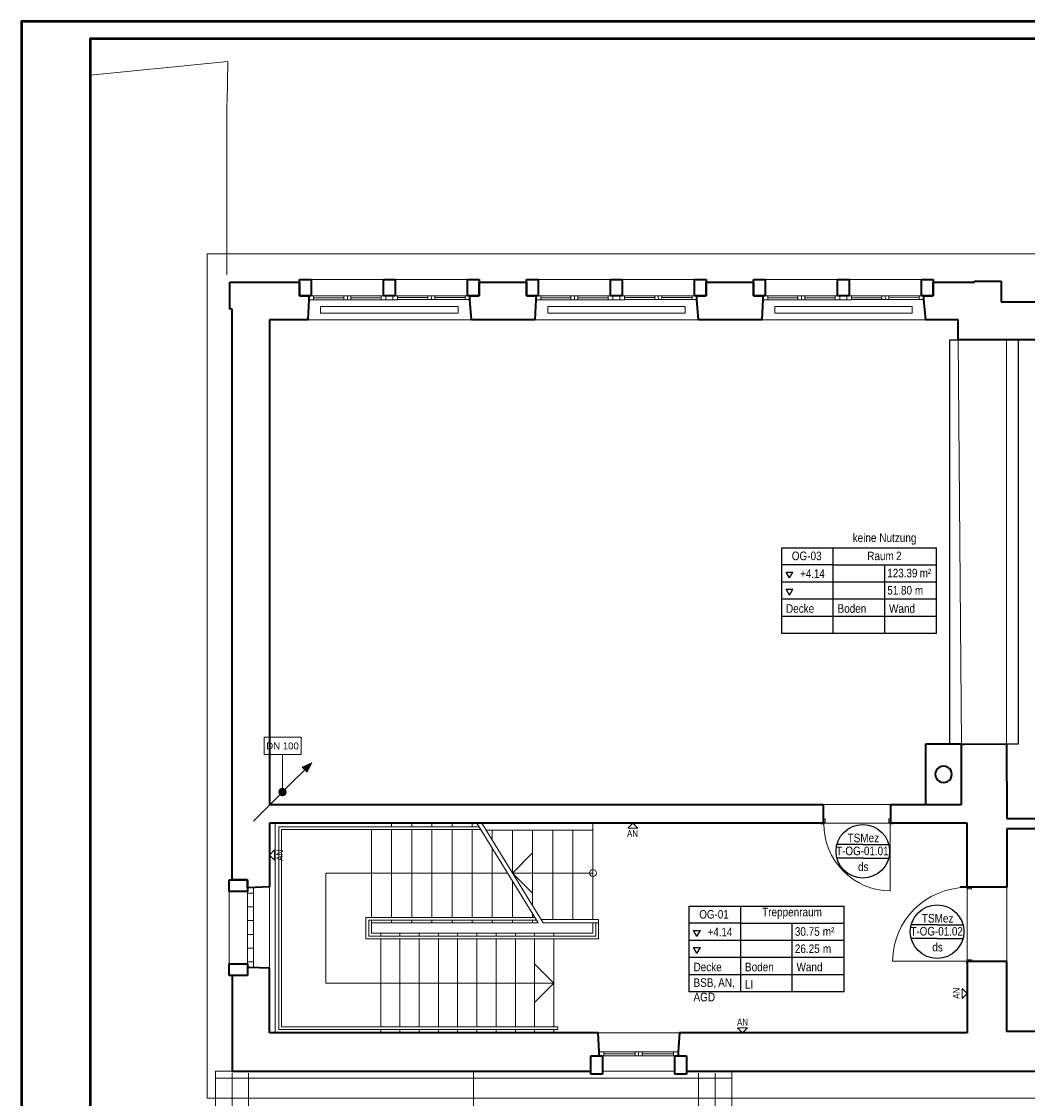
# Model space of a CAD drawing. Extents: x -142 to 528, y -48 to 546.
# Tile 23 of 28: x -142 to 151, y 233 to 546. Entities that reach past the tile are written whole.
import ezdxf
from ezdxf.lldxf.tags import DXFTag

# ---------------------------------------------------------------- set-up
doc = ezdxf.new("R2010")
doc.units = 0
doc.layers.get('0').update_dxf_attribs({"lineweight": 35})
for name, color, linetype, lineweight in [('5_OG-AUSBAU', 7, 'Continuous', 25), ('5_OG-BESTAND', 7, 'Continuous', 25), ('5_OG-HLSE', 7, 'Continuous', 25), ('5_OG-NEU', 7, 'Continuous', 25), ('5_OG-RAUM', 7, 'Continuous', 25), ('5_OG-SCHRAFF-FILL', 7, 'Continuous', 25), ('5_OG-TÜRSTEMPEL', 7, 'Continuous', 25), ('5_OG_WANDFLÄCHENMATERIAL', 7, 'Continuous', 25)]:
    doc.layers.add(name, color=color, linetype=linetype, lineweight=lineweight)
for name, color, linetype, lineweight, true_color in [('Rahmen', 7, 'Continuous', 35, 0x009900), ('S_Entlüftung', 4, 'Continuous', 5, 0x00ffff), ('S_Entlüftung-Shading', 4, 'Continuous', 5, 0x00ffff), ('S_Entlüftung_Beschriftung', 4, 'Continuous', 18, 0x00ffff)]:
    doc.layers.add(name, color=color, linetype=linetype, lineweight=lineweight, true_color=true_color)
doc.styles.get("Standard").update_dxf_attribs({"font": 'arial.ttf'})
tags = doc.linetypes.add('ALL_S14', pattern=[0.002, 0.001, -0.001]).pattern_tags.tags
tags[6:7] = [DXFTag(74, 4), DXFTag(75, 0), DXFTag(340, '0'), DXFTag(46, 1.0), DXFTag(50, 0.0), DXFTag(44, 0.0), DXFTag(45, 0.0)]
tags[4:5] = [DXFTag(74, 4), DXFTag(75, 0), DXFTag(340, '0'), DXFTag(46, 1.0), DXFTag(50, 0.0), DXFTag(44, 0.0), DXFTag(45, 0.0)]
tags = doc.linetypes.add('PUNKT2_S9', pattern=[0.0005, 0, -0.0005]).pattern_tags.tags
tags[6:7] = [DXFTag(74, 4), DXFTag(75, 0), DXFTag(340, '0'), DXFTag(46, 1.0), DXFTag(50, 0.0), DXFTag(44, 0.0), DXFTag(45, 0.0)]
tags[4:5] = [DXFTag(74, 4), DXFTag(75, 0), DXFTag(340, '0'), DXFTag(46, 1.0), DXFTag(50, 0.0), DXFTag(44, 0.0), DXFTag(45, 0.0)]
tags = doc.linetypes.add('STRICHPUNKT2', pattern=[12.7, 6.35, -3.175, 0, -3.175]).pattern_tags.tags
tags[10:11] = [DXFTag(74, 4), DXFTag(75, 0), DXFTag(340, '0'), DXFTag(46, 0.0), DXFTag(50, 0.0), DXFTag(44, 0.0), DXFTag(45, 0.0)]
tags[8:9] = [DXFTag(74, 4), DXFTag(75, 0), DXFTag(340, '0'), DXFTag(46, 0.0), DXFTag(50, 0.0), DXFTag(44, 0.0), DXFTag(45, 0.0)]
tags[6:7] = [DXFTag(74, 4), DXFTag(75, 0), DXFTag(340, '0'), DXFTag(46, 0.0), DXFTag(50, 0.0), DXFTag(44, 0.0), DXFTag(45, 0.0)]
tags[4:5] = [DXFTag(74, 4), DXFTag(75, 0), DXFTag(340, '0'), DXFTag(46, 0.0), DXFTag(50, 0.0), DXFTag(44, 0.0), DXFTag(45, 0.0)]
tags = doc.linetypes.add('VERDECKT2_S2', pattern=[0.0027, 0.002, -0.0007]).pattern_tags.tags
tags[6:7] = [DXFTag(74, 4), DXFTag(75, 0), DXFTag(340, '0'), DXFTag(46, 1.0), DXFTag(50, 0.0), DXFTag(44, 0.0), DXFTag(45, 0.0)]
tags[4:5] = [DXFTag(74, 4), DXFTag(75, 0), DXFTag(340, '0'), DXFTag(46, 1.0), DXFTag(50, 0.0), DXFTag(44, 0.0), DXFTag(45, 0.0)]

# ---------------------------------------------------------------- blocks, each defined once
blk = doc.blocks.new('Shading-A07AMIM11N', base_point=(-65.32, 321.87))
at = {"layer": 'S_Entlüftung-Shading', "color": 4, "true_color": 0x00ffff}
for points in [[(-65.32, 321.87), (-67.48, 321.59), (-67.48, 322.15), (-67.52, 321.87)], [(-65.32, 321.87), (-67.48, 322.15), (-67.2, 322.65), (-67.37, 322.42)], [(-65.32, 321.87), (-67.2, 321.09), (-67.48, 321.59), (-67.37, 321.32)], [(-65.32, 321.87), (-67.2, 322.65), (-66.7, 322.93), (-66.97, 322.82)], [(-65.32, 321.87), (-66.7, 320.81), (-67.2, 321.09), (-66.97, 320.92)], [(-65.32, 321.87), (-66.7, 322.93), (-66.13, 322.93), (-66.42, 322.97)], [(-65.32, 321.87), (-66.13, 320.81), (-66.7, 320.81), (-66.42, 320.77)], [(-65.32, 321.87), (-66.13, 322.93), (-65.64, 322.65), (-65.87, 322.82)], [(-65.32, 321.87), (-65.64, 321.09), (-66.13, 320.81), (-65.87, 320.92)], [(-65.32, 321.87), (-65.64, 322.65), (-65.36, 322.15), (-65.47, 322.42)], [(-65.32, 321.87), (-65.36, 321.59), (-65.64, 321.09), (-65.47, 321.32)]]:
    blk.add_solid(points, dxfattribs=at)
blk = doc.blocks.new('Referenz-A07AMIMB1N', base_point=(-124.39, -25))
at = {"layer": '5_OG-AUSBAU', "color": 0, "lineweight": 13}
for p, q in [((-9.21, 311.75), (-67.52, 311.75)), ((-67.52, 311.75), (-67.52, 252.71)), ((-8.72, 310.95), (-66.72, 310.95)), ((-66.72, 310.95), (-66.72, 253.51)), ((23.98, 310.79), (-7.21, 310.79)), ((-42.12, 285.35), (-42.12, 279.11)), ((7.08, 285.35), (-42.12, 285.35)), ((-41.32, 284.55), (-41.32, 279.91)), ((7.57, 284.55), (-41.32, 284.55)), ((25.58, 284.75), (8.86, 284.75)), ((24.78, 279.91), (24.78, 283.75)), ((25.58, 279.11), (25.58, 284.75)), ((-42.12, 279.11), (25.58, 279.11)), ((-41.32, 279.91), (24.78, 279.91)), ((-67.52, 252.71), (13.78, 252.71)), ((-66.72, 253.51), (13.78, 253.51)), ((13.78, 253.51), (13.78, 252.71))]:
    blk.add_line(p, q, dxfattribs=at)
at = {"layer": '5_OG-AUSBAU', "color": 0, "lineweight": 35}
blk.add_line((132.92, 294.15), (130.92, 294.15), dxfattribs=at)
at = {"layer": '5_OG-BESTAND', "color": 0, "linetype": 'ALL_S14', "lineweight": 13, "ltscale": 0.13}
for p, q in [((-122.42, 530.64), (-82.34, 534.55)), ((-82.34, 534.55), (-82.53, 522.61)), ((-82.6, 522.45), (-82.6, 472.45)), ((130.34, 453.55), (144.44, 453.55)), ((131.32, 335.83), (130.34, 453.55)), ((144.44, 453.55), (144.44, 335.89)), ((144.44, 335.89), (131.32, 335.83))]:
    blk.add_line(p, q, dxfattribs=at)
at = {"layer": '5_OG-BESTAND', "color": 0, "linetype": 'PUNKT2_S9', "lineweight": 13, "ltscale": 0.13}
for p, q in [((-88.35, 478.61), (308.25, 478.61)), ((-88.35, 232.68), (-88.35, 478.61)), ((91.04, 318.18), (110.74, 318.18)), ((91.18, 312.78), (110.57, 312.78)), ((132.92, 294.02), (132.92, 272.61)), ((144.55, 294.15), (144.55, 272.48)), ((308.25, 232.68), (-88.35, 232.68))]:
    blk.add_line(p, q, dxfattribs=at)
at = {"layer": '5_OG-BESTAND', "color": 0, "lineweight": 35}
for p, q in [((-61.45, 471.12), (-58.05, 471.12)), ((-61.45, 466.38), (-61.45, 471.12)), ((-58.05, 471.12), (-58.05, 466.38)), ((-37.01, 471.11), (-33.61, 471.11)), ((-37.01, 466.38), (-37.01, 471.11)), ((-33.61, 471.11), (-33.61, 466.38)), ((-12.57, 471.12), (-9.17, 471.12)), ((-12.57, 466.39), (-12.57, 471.12)), ((-9.17, 471.12), (-9.17, 466.39)), ((4.66, 471.12), (8.06, 471.12)), ((4.66, 466.38), (4.66, 471.12)), ((8.06, 471.12), (8.06, 466.38)), ((29.1, 471.11), (32.5, 471.11)), ((29.1, 466.38), (29.1, 471.11)), ((32.5, 471.11), (32.5, 466.38)), ((53.54, 471.12), (56.94, 471.12)), ((53.54, 466.39), (53.54, 471.12)), ((56.94, 471.12), (56.94, 466.39)), ((70.76, 471.12), (74.16, 471.12)), ((70.76, 466.38), (70.76, 471.12)), ((74.16, 471.12), (74.16, 466.38)), ((95.2, 471.11), (98.6, 471.11)), ((95.2, 466.38), (95.2, 471.11)), ((98.6, 471.11), (98.6, 466.38)), ((119.64, 471.12), (123.04, 471.12)), ((119.64, 466.39), (119.64, 471.12)), ((123.04, 471.12), (123.04, 466.39)), ((135.09, 470.28), (135.09, 470.62)), ((135.09, 470.62), (142.89, 470.62)), ((135.09, 470.28), (135.09, 470.62)), ((135.09, 470.62), (142.89, 470.62)), ((142.89, 470.62), (142.89, 464.6)), ((142.89, 470.62), (142.89, 464.6)), ((-81.74, 462.47), (-81.74, 470.29)), ((-81.74, 470.29), (-61.69, 470.29)), ((-81.74, 462.47), (-81.74, 470.29)), ((-81.74, 470.29), (-61.69, 470.29)), ((-61.69, 470.29), (-61.45, 470.29)), ((-61.69, 470.29), (-61.45, 470.29)), ((-61.45, 470.29), (-61.45, 466.38)), ((-61.45, 470.29), (-61.45, 466.38)), ((-9.17, 466.39), (-9.17, 470.29)), ((-9.17, 470.29), (4.66, 470.29)), ((-9.17, 466.39), (-9.17, 470.29)), ((-9.17, 470.29), (4.66, 470.29)), ((4.66, 470.29), (4.66, 466.38)), ((4.66, 470.29), (4.66, 466.38)), ((56.94, 466.39), (56.94, 470.28)), ((56.94, 470.28), (70.76, 470.28)), ((56.94, 466.39), (56.94, 470.28)), ((56.94, 470.28), (70.76, 470.28)), ((70.76, 470.28), (70.76, 466.38)), ((70.76, 470.28), (70.76, 466.38)), ((123.04, 466.39), (123.04, 470.28)), ((123.04, 470.28), (123.26, 470.28)), ((123.04, 466.39), (123.04, 470.28)), ((123.04, 470.28), (123.26, 470.28)), ((123.26, 470.28), (135.09, 470.28)), ((123.26, 470.28), (135.09, 470.28)), ((-58.05, 466.38), (-61.45, 466.38)), ((-61.45, 466.38), (-58.75, 466.38)), ((-61.45, 466.38), (-58.75, 466.38)), ((-58.75, 465.22), (-59.01, 459.31)), ((-58.75, 465.22), (-59.01, 459.31)), ((-58.75, 466.38), (-58.75, 465.22)), ((-58.75, 466.38), (-58.75, 465.22)), ((-33.61, 466.38), (-37.01, 466.38)), ((-9.17, 466.39), (-12.57, 466.39)), ((-11.87, 465.23), (-11.87, 466.39)), ((-11.87, 466.39), (-9.17, 466.39)), ((-11.87, 465.23), (-11.87, 466.39)), ((-11.87, 466.39), (-9.17, 466.39)), ((-11.34, 459.31), (-11.87, 465.23)), ((-11.34, 459.31), (-11.87, 465.23)), ((8.06, 466.38), (4.66, 466.38)), ((4.66, 466.38), (7.36, 466.38)), ((4.66, 466.38), (7.36, 466.38)), ((7.36, 465.22), (7.09, 459.31)), ((7.36, 465.22), (7.09, 459.31)), ((7.36, 466.38), (7.36, 465.22)), ((7.36, 466.38), (7.36, 465.22)), ((32.5, 466.38), (29.1, 466.38)), ((56.94, 466.39), (53.54, 466.39)), ((54.24, 465.23), (54.24, 466.39)), ((54.24, 466.39), (56.94, 466.39)), ((54.24, 465.23), (54.24, 466.39)), ((54.24, 466.39), (56.94, 466.39)), ((54.76, 459.31), (54.24, 465.23)), ((54.76, 459.31), (54.24, 465.23)), ((74.16, 466.38), (70.76, 466.38)), ((70.76, 466.38), (73.46, 466.38)), ((70.76, 466.38), (73.46, 466.38)), ((73.46, 465.24), (73.2, 459.31)), ((73.46, 465.24), (73.2, 459.31)), ((73.46, 466.38), (73.46, 465.24)), ((73.46, 466.38), (73.46, 465.24)), ((98.6, 466.38), (95.2, 466.38)), ((123.04, 466.39), (119.64, 466.39)), ((120.34, 465.23), (120.34, 466.39)), ((120.34, 466.39), (123.04, 466.39)), ((120.34, 465.23), (120.34, 466.39)), ((120.34, 466.39), (123.04, 466.39)), ((120.87, 459.31), (120.34, 465.23)), ((120.87, 459.31), (120.34, 465.23)), ((142.89, 464.6), (173.04, 464.6)), ((142.89, 464.6), (173.04, 464.6)), ((-81.08, 462.47), (-81.74, 462.47)), ((-81.08, 462.47), (-81.74, 462.47)), ((-81.08, 296.3), (-81.08, 462.47)), ((-81.08, 296.3), (-81.08, 462.47)), ((-59.01, 459.31), (-70.24, 459.31)), ((-70.24, 459.31), (-70.24, 318.18)), ((-59.01, 459.31), (-70.24, 459.31)), ((-70.24, 459.31), (-70.24, 318.18)), ((7.09, 459.31), (-11.34, 459.31)), ((7.09, 459.31), (-11.34, 459.31)), ((73.2, 459.31), (54.76, 459.31)), ((73.2, 459.31), (54.76, 459.31)), ((130.34, 459.31), (120.87, 459.31)), ((130.34, 459.31), (120.87, 459.31)), ((130.34, 453.55), (130.34, 459.31)), ((130.34, 453.55), (130.34, 459.31)), ((175.11, 453.55), (130.34, 453.55)), ((175.11, 453.55), (130.34, 453.55)), ((120.82, 335.83), (120.82, 318.19)), ((131.32, 335.83), (120.82, 335.83)), ((120.82, 335.83), (120.82, 318.19)), ((131.32, 335.83), (120.82, 335.83)), ((131.32, 318.19), (131.32, 335.83)), ((131.32, 335.83), (132.31, 335.83)), ((131.32, 318.19), (131.32, 335.83)), ((131.32, 318.19), (131.32, 335.83)), ((131.32, 335.83), (132.31, 335.83)), ((131.32, 318.19), (131.32, 335.83)), ((132.31, 335.83), (144.44, 335.89)), ((132.31, 335.83), (144.44, 335.89)), ((144.44, 335.89), (144.54, 314.11)), ((144.44, 335.89), (144.54, 314.11)), ((-70.24, 318.18), (91.04, 318.18)), ((-70.24, 318.18), (91.04, 318.18)), ((91.04, 318.18), (91.04, 312.75)), ((91.04, 318.18), (91.04, 312.75)), ((110.7, 318.18), (111.69, 318.19)), ((110.7, 318.18), (111.69, 318.19)), ((110.76, 312.75), (110.7, 318.18)), ((110.76, 312.75), (110.7, 318.18)), ((111.69, 318.19), (131.32, 318.19)), ((111.69, 318.19), (131.32, 318.19)), ((120.82, 318.19), (131.32, 318.19)), ((120.82, 318.19), (131.32, 318.19)), ((144.54, 314.11), (159.74, 314.11)), ((144.54, 314.11), (159.74, 314.11)), ((91.04, 312.75), (-70.24, 312.75)), ((-70.24, 312.75), (-70.24, 294.24)), ((91.04, 312.75), (-70.24, 312.75)), ((-70.24, 312.75), (-70.24, 294.24)), ((111.69, 312.76), (110.76, 312.75)), ((111.69, 312.76), (110.76, 312.75)), ((111.69, 312.75), (111.69, 312.76)), ((111.69, 312.75), (111.69, 312.76)), ((121.92, 312.75), (111.69, 312.75)), ((121.92, 312.75), (111.69, 312.75)), ((132.71, 312.8), (121.92, 312.75)), ((132.71, 312.8), (121.92, 312.75)), ((132.71, 312.79), (132.71, 312.8)), ((132.71, 312.79), (132.71, 312.8)), ((132.92, 312.79), (132.71, 312.79)), ((132.92, 312.79), (132.71, 312.79)), ((132.92, 294.15), (132.92, 312.79)), ((132.92, 294.15), (132.92, 312.79)), ((159.74, 311.12), (144.55, 311.12)), ((144.55, 311.12), (144.55, 294.15)), ((159.74, 311.12), (144.55, 311.12)), ((144.55, 311.12), (144.55, 294.15)), ((-81.92, 292.9), (-81.92, 296.3)), ((-81.92, 296.3), (-76.6, 296.3)), ((-76.6, 296.3), (-81.08, 296.3)), ((-76.6, 296.3), (-81.08, 296.3)), ((-76.6, 296.3), (-76.6, 292.9)), ((-76.6, 293.95), (-76.6, 296.3)), ((-76.6, 293.95), (-76.6, 296.3)), ((-76.6, 292.9), (-81.92, 292.9)), ((-76.53, 293.95), (-76.6, 293.95)), ((-76.53, 293.95), (-76.6, 293.95)), ((-70.24, 294.24), (-76.53, 293.95)), ((-70.24, 294.24), (-76.53, 293.95)), ((144.55, 294.15), (132.92, 294.15)), ((144.55, 294.15), (132.92, 294.15)), ((-81.92, 268.46), (-81.92, 271.86)), ((-81.92, 271.86), (-76.59, 271.86)), ((-76.59, 271.86), (-76.59, 268.46)), ((-76.09, 270.8), (-76.59, 270.82)), ((-76.59, 270.82), (-76.59, 268.46)), ((-76.09, 270.8), (-76.59, 270.82)), ((-76.59, 270.82), (-76.59, 268.46)), ((-70.24, 270.53), (-76.09, 270.8)), ((-70.24, 270.53), (-76.09, 270.8)), ((-70.24, 251.71), (-70.24, 270.53)), ((-70.24, 251.71), (-70.24, 270.53)), ((144.55, 272.48), (132.92, 272.48)), ((132.92, 272.48), (132.92, 251.71)), ((144.55, 252.07), (144.55, 272.48)), ((-76.59, 268.46), (-81.92, 268.46)), ((-76.59, 268.46), (-81.08, 268.46)), ((-81.08, 268.46), (-81.08, 240.57)), ((-76.59, 268.46), (-81.08, 268.46)), ((-81.08, 268.46), (-81.08, 240.57)), ((25.49, 251.71), (-70.24, 251.71)), ((25.49, 251.71), (-70.24, 251.71)), ((25.75, 246.21), (25.49, 251.71)), ((25.75, 246.21), (25.49, 251.71)), ((49.19, 251.71), (48.83, 246.22)), ((49.19, 251.71), (48.83, 246.22)), ((121.82, 251.71), (49.19, 251.71)), ((121.82, 251.71), (49.19, 251.71)), ((132.92, 251.71), (121.82, 251.71)), ((161.78, 252.07), (144.55, 252.07)), ((23.4, 239.73), (23.4, 245.05)), ((23.4, 245.05), (26.8, 245.05)), ((23.4, 240.57), (23.4, 245.05)), ((23.4, 245.05), (25.75, 245.05)), ((23.4, 240.57), (23.4, 245.05)), ((23.4, 245.05), (25.75, 245.05)), ((25.75, 245.05), (25.75, 246.21)), ((25.75, 245.05), (25.75, 246.21)), ((26.8, 245.05), (26.8, 239.73)), ((47.84, 239.73), (47.84, 245.06)), ((47.84, 245.06), (51.24, 245.06)), ((48.83, 246.22), (48.83, 245.06)), ((48.83, 246.22), (48.83, 245.06)), ((48.83, 245.06), (51.24, 245.06)), ((48.83, 245.06), (51.24, 245.06)), ((51.24, 245.06), (51.24, 240.57)), ((51.24, 245.06), (51.24, 240.57)), ((51.24, 245.06), (51.24, 239.73)), ((-81.08, 240.57), (23.4, 240.57)), ((-81.08, 240.57), (23.4, 240.57)), ((26.8, 239.73), (23.4, 239.73)), ((51.24, 239.73), (47.84, 239.73)), ((51.24, 240.57), (85.35, 240.57)), ((51.24, 240.57), (85.35, 240.57)), ((85.35, 240.57), (290.07, 240.57))]:
    blk.add_line(p, q, dxfattribs=at)
at = {"layer": '5_OG-BESTAND', "color": 0, "lineweight": 13}
for p, q in [((-58.05, 471.12), (-37.01, 471.11)), ((-33.61, 471.11), (-12.57, 471.12)), ((8.06, 471.12), (29.1, 471.11)), ((32.5, 471.11), (53.54, 471.12)), ((74.16, 471.12), (95.2, 471.11)), ((98.6, 471.11), (119.64, 471.12)), ((-59.01, 459.31), (-11.34, 459.31)), ((7.09, 459.31), (54.76, 459.31)), ((73.2, 459.31), (120.87, 459.31)), ((-68.52, 312.75), (-68.52, 251.71)), ((-40.52, 285.35), (-40.52, 310.95)), ((-34.65, 311.75), (-34.65, 312.75)), ((-34.65, 285.35), (-34.65, 310.95)), ((-28.79, 311.75), (-28.79, 312.75)), ((-28.79, 285.35), (-28.79, 310.95)), ((-22.93, 311.75), (-22.93, 312.75)), ((-22.93, 285.35), (-22.93, 310.95)), ((-17.06, 311.75), (-17.06, 312.75)), ((-17.06, 285.35), (-17.06, 310.95)), ((-11.2, 311.75), (-11.2, 312.75)), ((-11.2, 285.35), (-11.2, 310.95)), ((-9.83, 312.75), (8.07, 283.75)), ((-8.42, 312.75), (9.48, 283.75)), ((-5.33, 307.75), (-5.33, 310.79)), ((0.53, 298.25), (0.53, 310.79)), ((6.39, 288.75), (6.39, 310.79)), ((12.26, 284.75), (12.26, 310.79)), ((18.12, 284.75), (18.12, 310.79)), ((23.98, 284.75), (23.98, 312.75)), ((-5.33, 285.35), (-5.33, 305.46)), ((6.39, 304.11), (0.53, 298.25)), ((-0.88, 298.25), (-53.84, 298.25)), ((-53.84, 298.25), (-53.84, 266.21)), ((23.98, 298.25), (0.53, 298.25)), ((0.53, 298.25), (6.39, 292.38)), ((0.53, 285.35), (0.53, 295.96)), ((-81.92, 292.9), (-81.92, 271.86)), ((-70.24, 294.24), (-70.24, 270.53)), ((6.39, 285.35), (6.39, 286.46)), ((-40.52, 283.75), (-40.52, 284.55)), ((8.07, 283.75), (-40.52, 283.75)), ((-40.52, 280.71), (-40.52, 283.75)), ((-34.65, 283.75), (-34.65, 284.55)), ((-28.79, 283.75), (-28.79, 284.55)), ((-22.93, 283.75), (-22.93, 284.55)), ((-17.06, 283.75), (-17.06, 284.55)), ((-11.2, 283.75), (-11.2, 284.55)), ((-5.33, 283.75), (-5.33, 284.55)), ((0.53, 283.75), (0.53, 284.55)), ((6.39, 283.75), (6.39, 284.55)), ((9.48, 283.75), (25.58, 283.75)), ((23.98, 280.71), (23.98, 283.75)), ((-40.52, 280.71), (-37.82, 280.71)), ((-37.82, 280.71), (23.98, 280.71)), ((-37.82, 279.91), (-37.82, 280.71)), ((-37.82, 253.51), (-37.82, 279.11)), ((-32.22, 279.91), (-32.22, 280.71)), ((-32.22, 253.51), (-32.22, 279.11)), ((-26.62, 279.91), (-26.62, 280.71)), ((-26.62, 253.51), (-26.62, 279.11)), ((-21.02, 279.91), (-21.02, 280.71)), ((-21.02, 253.51), (-21.02, 279.11)), ((-15.42, 279.91), (-15.42, 280.71)), ((-15.42, 253.51), (-15.42, 279.11)), ((-9.82, 279.91), (-9.82, 280.71)), ((-9.82, 253.51), (-9.82, 279.11)), ((-4.22, 279.91), (-4.22, 280.71)), ((-4.22, 253.51), (-4.22, 279.11)), ((1.38, 279.91), (1.38, 280.71)), ((1.38, 253.51), (1.38, 279.11)), ((6.98, 279.91), (6.98, 280.71)), ((6.98, 253.51), (6.98, 279.11)), ((12.58, 280.71), (12.58, 279.91)), ((12.58, 279.11), (12.58, 253.51)), ((12.58, 266.21), (6.98, 271.81)), ((-53.84, 266.21), (12.58, 266.21)), ((12.58, 266.21), (6.98, 260.61)), ((-37.82, 251.71), (-37.82, 252.71)), ((-32.22, 251.71), (-32.22, 252.71)), ((-26.62, 251.71), (-26.62, 252.71)), ((-21.02, 251.71), (-21.02, 252.71)), ((-15.42, 251.71), (-15.42, 252.71)), ((-9.82, 251.71), (-9.82, 252.71)), ((-4.22, 251.71), (-4.22, 252.71)), ((1.38, 251.71), (1.38, 252.71)), ((6.98, 251.71), (6.98, 252.71)), ((12.58, 252.71), (12.58, 251.71)), ((25.49, 251.71), (49.19, 251.71)), ((26.8, 240.57), (47.84, 240.57))]:
    blk.add_line(p, q, dxfattribs=at)
at = {"layer": '5_OG-BESTAND', "color": 0, "lineweight": 18}
for p, q in [((-85.97, 240.57), (-81.08, 240.57)), ((-85.97, 34.47), (-85.97, 240.57)), ((-10.78, 81.4), (-10.78, 240.57)), ((64.42, 33.12), (64.42, 240.57))]:
    blk.add_line(p, q, dxfattribs=at)
at = {"layer": '5_OG-BESTAND', "color": 0, "linetype": 'VERDECKT2_S2', "lineweight": 18, "ltscale": 0.18}
for p, q in [((-81.08, 239.96), (-81.08, 39.31)), ((-76.28, 239.96), (-76.28, 39.27)), ((54.73, 38.1), (54.73, 239.96)), ((59.53, 239.96), (59.53, 39.31))]:
    blk.add_line(p, q, dxfattribs=at)
at = {"layer": '5_OG-BESTAND', "color": 0, "lineweight": 13}
blk.add_circle((23.98, 298.25), 1, dxfattribs=at)
at = {"layer": '5_OG-BESTAND', "color": 0, "lineweight": 35}
for major_axis in [(2.4, 0), (2.4, 0), (-2.4, 0), (-2.4, 0)]:
    blk.add_ellipse((126.07, 327.01), major_axis=major_axis, ratio=1, start_param=0, end_param=3.141593, dxfattribs=at)
at = {"layer": '5_OG-HLSE', "color": 0, "linetype": 'ALL_S14', "lineweight": 13, "ltscale": 0.13}
for p, q in [((-55.31, 461.27), (-55.31, 463.27)), ((-55.31, 463.27), (-15.31, 463.27)), ((-15.31, 461.27), (-55.31, 461.27)), ((-15.31, 463.27), (-15.31, 461.27)), ((-15.31, 463.27), (-15.31, 463.27)), ((-15.31, 461.27), (-15.31, 461.27)), ((10.8, 461.27), (10.8, 463.27)), ((10.8, 463.27), (50.8, 463.27)), ((50.8, 461.27), (10.8, 461.27)), ((50.8, 463.27), (50.8, 461.27)), ((50.8, 463.27), (50.8, 463.27)), ((50.8, 461.27), (50.8, 461.27)), ((76.9, 461.27), (76.9, 463.27)), ((76.9, 463.27), (116.9, 463.27)), ((116.9, 461.27), (76.9, 461.27)), ((116.9, 463.27), (116.9, 461.27)), ((116.9, 463.27), (116.9, 463.27)), ((116.9, 461.27), (116.9, 461.27))]:
    blk.add_line(p, q, dxfattribs=at)
at = {"layer": '5_OG-NEU', "color": 0, "lineweight": 13}
for p, q in [((-58.75, 465.22), (-58.75, 466.38)), ((-58.75, 466.38), (-57.35, 466.38)), ((-57.35, 465.22), (-58.75, 465.22)), ((-57.35, 466.38), (-57.35, 465.22)), ((-57.35, 465.22), (-57.35, 466.38)), ((-57.35, 466.38), (-37.71, 466.38)), ((-57.35, 465.8), (-48.53, 465.8)), ((-37.71, 465.22), (-57.35, 465.22)), ((-48.53, 466.37), (-48.52, 465.21)), ((-47.53, 466.38), (-47.52, 465.22)), ((-46.53, 466.38), (-46.52, 465.23)), ((-46.53, 465.8), (-37.71, 465.8)), ((-37.71, 466.38), (-36.31, 466.38)), ((-37.71, 465.22), (-37.71, 466.38)), ((-37.71, 466.38), (-37.71, 465.22)), ((-36.31, 465.22), (-37.71, 465.22)), ((-36.31, 466.38), (-36.31, 465.22)), ((-36.31, 465.22), (-34.31, 465.22)), ((-34.31, 465.22), (-34.31, 466.38)), ((-34.31, 466.38), (-32.91, 466.38)), ((-32.91, 465.22), (-34.31, 465.22)), ((-32.91, 465.23), (-32.91, 466.39)), ((-32.91, 466.39), (-13.27, 466.39)), ((-32.91, 466.38), (-32.91, 465.22)), ((-32.91, 465.81), (-24.09, 465.81)), ((-13.27, 465.23), (-32.91, 465.23)), ((-24.09, 466.38), (-24.08, 465.22)), ((-23.09, 466.39), (-23.08, 465.23)), ((-22.09, 466.4), (-22.08, 465.24)), ((-22.09, 465.81), (-13.27, 465.81)), ((-13.27, 466.39), (-13.27, 465.23)), ((-13.27, 466.39), (-11.87, 466.39)), ((-13.27, 465.23), (-13.27, 466.39)), ((-11.87, 465.23), (-13.27, 465.23)), ((-11.87, 466.39), (-11.87, 465.23)), ((7.36, 465.22), (7.36, 466.38)), ((7.36, 466.38), (8.76, 466.38)), ((8.76, 465.22), (7.36, 465.22)), ((8.76, 465.22), (8.76, 466.38)), ((8.76, 466.38), (28.4, 466.38)), ((8.76, 466.38), (8.76, 465.22)), ((8.76, 465.8), (17.58, 465.8)), ((28.4, 465.22), (8.76, 465.22)), ((17.57, 466.37), (17.58, 465.21)), ((18.57, 466.38), (18.58, 465.22)), ((19.57, 466.38), (19.58, 465.23)), ((19.58, 465.8), (28.4, 465.8)), ((28.4, 466.38), (29.8, 466.38)), ((28.4, 465.22), (28.4, 466.38)), ((28.4, 466.38), (28.4, 465.22)), ((29.8, 465.22), (28.4, 465.22)), ((29.8, 466.38), (29.8, 465.22)), ((29.8, 465.22), (31.8, 465.22)), ((31.8, 465.22), (31.8, 466.38)), ((31.8, 466.38), (33.2, 466.38)), ((33.2, 465.22), (31.8, 465.22)), ((33.2, 465.23), (33.2, 466.39)), ((33.2, 466.39), (52.84, 466.39)), ((33.2, 466.38), (33.2, 465.22)), ((33.2, 465.81), (42.02, 465.81)), ((52.84, 465.23), (33.2, 465.23)), ((42.01, 466.38), (42.02, 465.22)), ((43.01, 466.39), (43.02, 465.23)), ((44.01, 466.4), (44.02, 465.24)), ((44.02, 465.81), (52.84, 465.81)), ((52.84, 466.39), (52.84, 465.23)), ((52.84, 466.39), (54.24, 466.39)), ((52.84, 465.23), (52.84, 466.39)), ((54.24, 465.23), (52.84, 465.23)), ((54.24, 466.39), (54.24, 465.23)), ((73.46, 465.22), (73.46, 466.38)), ((73.46, 466.38), (74.86, 466.38)), ((74.86, 465.22), (73.46, 465.22)), ((74.86, 466.38), (74.86, 465.22)), ((74.86, 465.22), (74.86, 466.38)), ((74.86, 466.38), (94.5, 466.38)), ((74.86, 465.8), (83.68, 465.8)), ((94.5, 465.22), (74.86, 465.22)), ((83.68, 466.37), (83.69, 465.21)), ((84.68, 466.38), (84.69, 465.22)), ((85.68, 466.39), (85.69, 465.23)), ((85.68, 465.8), (94.5, 465.8)), ((94.5, 466.38), (94.5, 465.22)), ((94.5, 466.38), (95.9, 466.38)), ((94.5, 465.22), (94.5, 466.38)), ((95.9, 465.22), (94.5, 465.22)), ((95.9, 466.38), (95.9, 465.22)), ((95.9, 465.22), (97.9, 465.22)), ((97.9, 465.22), (97.9, 466.38)), ((97.9, 466.38), (99.3, 466.38)), ((99.3, 465.22), (97.9, 465.22)), ((99.3, 465.23), (99.3, 466.39)), ((99.3, 466.39), (118.94, 466.39)), ((99.3, 466.38), (99.3, 465.22)), ((99.3, 465.8), (108.12, 465.8)), ((118.94, 465.23), (99.3, 465.23)), ((108.12, 466.38), (108.13, 465.22)), ((109.12, 466.38), (109.13, 465.22)), ((110.12, 466.39), (110.13, 465.23)), ((110.12, 465.8), (118.94, 465.81)), ((118.94, 466.39), (118.94, 465.23)), ((118.94, 466.39), (120.34, 466.39)), ((118.94, 465.23), (118.94, 466.39)), ((120.34, 465.23), (118.94, 465.23)), ((120.34, 466.39), (120.34, 465.23)), ((147.88, 335.9), (147.88, 335.9)), ((91.04, 314.06), (91.57, 314.06)), ((91.04, 314.06), (91.04, 312.75)), ((91.57, 314.06), (91.58, 312.95)), ((110.17, 314.06), (110.17, 312.94)), ((110.7, 314.06), (110.17, 314.06)), ((110.7, 314.06), (110.7, 312.75)), ((91.04, 312.75), (90.58, 312.74)), ((90.58, 312.74), (91.04, 312.75)), ((90.58, 312.74), (90.58, 312.54)), ((90.58, 312.54), (91.18, 312.55)), ((91.18, 312.55), (91.17, 312.95)), ((91.17, 312.95), (91.58, 312.95)), ((110.57, 312.95), (110.17, 312.95)), ((110.57, 312.55), (110.57, 312.95)), ((110.57, 312.78), (110.57, 293.03)), ((111.17, 312.55), (110.57, 312.55)), ((110.7, 312.75), (111.17, 312.75)), ((111.17, 312.75), (110.7, 312.75)), ((111.17, 312.75), (111.17, 312.55)), ((-76.6, 292.9), (-76.59, 271.86)), ((-76.59, 292.41), (-74.83, 292.41)), ((-74.83, 294.03), (-74.83, 270.74)), ((132.72, 294.62), (132.72, 294.02)), ((132.92, 294.62), (132.72, 294.62)), ((132.72, 294.02), (133.12, 294.02)), ((132.92, 294.15), (132.92, 294.62)), ((132.92, 294.62), (132.92, 294.15)), ((134.24, 294.15), (132.92, 294.15)), ((133.12, 294.02), (133.12, 293.62)), ((134.24, 293.62), (133.12, 293.62)), ((134.24, 294.15), (134.24, 293.62)), ((-76.59, 288.41), (-74.83, 288.41)), ((-76.59, 284.41), (-74.83, 284.41)), ((-76.59, 280.41), (-74.83, 280.41)), ((-76.59, 276.41), (-74.83, 276.41)), ((134.24, 273.01), (133.12, 273.01)), ((133.12, 272.61), (133.12, 273.01)), ((134.24, 272.48), (134.24, 273.01)), ((-76.59, 272.41), (-74.83, 272.41)), ((111.24, 272.61), (132.92, 272.61)), ((132.72, 272.61), (133.12, 272.61)), ((132.72, 272.01), (132.72, 272.61)), ((132.92, 272.01), (132.72, 272.01)), ((134.24, 272.48), (132.92, 272.48)), ((132.92, 272.48), (132.92, 272.01)), ((132.92, 272.01), (132.92, 272.48)), ((25.75, 245.05), (25.75, 246.21)), ((25.75, 246.21), (27.15, 246.21)), ((27.15, 245.05), (25.75, 245.05)), ((27.15, 246.21), (47.43, 246.22)), ((27.15, 245.05), (27.15, 246.21)), ((27.15, 246.21), (27.15, 245.05)), ((27.15, 245.63), (36.29, 245.63)), ((47.43, 245.06), (27.15, 245.05)), ((36.29, 246.21), (36.29, 245.05)), ((37.29, 246.21), (37.29, 245.05)), ((38.29, 246.21), (38.29, 245.05)), ((38.29, 245.63), (47.43, 245.64)), ((47.43, 246.22), (47.43, 245.06)), ((47.43, 246.22), (48.83, 246.22)), ((47.43, 245.06), (47.43, 246.22)), ((48.83, 245.06), (47.43, 245.06)), ((48.83, 246.22), (48.83, 245.06))]:
    blk.add_line(p, q, dxfattribs=at)
at = {"layer": '5_OG-NEU', "color": 0, "lineweight": -2}
for p, q in [((127.88, 335.9), (127.88, 453.55)), ((127.88, 453.55), (130.34, 453.55)), ((147.88, 335.9), (147.88, 453.55)), ((144.44, 335.89), (147.88, 335.9))]:
    blk.add_line(p, q, dxfattribs=at)
at = {"layer": '5_OG-NEU', "color": 0, "lineweight": 13}
for centre, major_axis, end_param in [((110.84, 312.7), (-19.66, 0.08), 1.56132), ((132.75, 272.51), (-0.03, 21.51), 1.564702)]:
    blk.add_ellipse(centre, major_axis=major_axis, ratio=1, start_param=0, end_param=end_param, dxfattribs=at)
at = {"layer": '5_OG-RAUM', "color": 0, "lineweight": -2}
for p, q in [((78.97, 388), (78.97, 393)), ((78.97, 393), (93.97, 393)), ((93.97, 388), (93.97, 393)), ((93.97, 393), (124.07, 393)), ((124.07, 368), (124.07, 393)), ((78.97, 368), (78.97, 388)), ((93.97, 388), (78.97, 388)), ((81.2, 384.19), (80.2, 385.92)), ((80.2, 385.92), (82.2, 385.92)), ((81.2, 384.19), (82.2, 385.92)), ((93.97, 368), (93.97, 388)), ((93.97, 388), (124.07, 388)), ((108.97, 368), (108.97, 388)), ((124.07, 383), (78.97, 383)), ((81.2, 379.19), (80.2, 380.92)), ((80.2, 380.92), (82.2, 380.92)), ((81.2, 379.19), (82.2, 380.92)), ((124.07, 378), (78.97, 378)), ((124.07, 373), (78.97, 373)), ((124.07, 368), (78.97, 368)), ((52.03, 283.62), (52.03, 288.62)), ((52.03, 288.62), (67.03, 288.62)), ((67.03, 283.62), (67.03, 288.62)), ((67.03, 288.62), (97.13, 288.62)), ((97.13, 263.62), (97.13, 288.62)), ((52.03, 263.62), (52.03, 283.62)), ((67.03, 283.62), (52.03, 283.62)), ((67.03, 263.62), (67.03, 283.62)), ((67.03, 283.62), (97.13, 283.62)), ((82.03, 263.62), (82.03, 283.62)), ((54.26, 279.81), (53.26, 281.54)), ((53.26, 281.54), (55.26, 281.54)), ((54.26, 279.81), (55.26, 281.54)), ((97.13, 278.62), (52.03, 278.62)), ((54.26, 274.81), (53.26, 276.54)), ((53.26, 276.54), (55.26, 276.54)), ((54.26, 274.81), (55.26, 276.54)), ((97.13, 273.62), (52.03, 273.62)), ((97.13, 268.62), (52.03, 268.62)), ((97.13, 263.62), (52.03, 263.62))]:
    blk.add_line(p, q, dxfattribs=at)
at = {"layer": '5_OG-SCHRAFF-FILL', "color": 0, "lineweight": 13}
blk.add_line((-85.97, 238.55), (64.42, 238.55), dxfattribs=at)
at = {"layer": '5_OG-TÜRSTEMPEL', "color": 0, "lineweight": -2}
for p, q in [((102.57, 306.59), (95.03, 306.59)), ((102.57, 306.59), (110.11, 306.59)), ((102.57, 302.59), (95.03, 302.59)), ((102.57, 302.59), (110.11, 302.59)), ((124.2, 283.19), (116.66, 283.19)), ((124.2, 283.19), (131.74, 283.19)), ((124.2, 279.19), (116.66, 279.19)), ((124.2, 279.19), (131.74, 279.19))]:
    blk.add_line(p, q, dxfattribs=at)
for centre in [(102.57, 304.59), (124.2, 281.19)]:
    blk.add_circle(centre, 7.8, dxfattribs=at)
at = {"layer": '5_OG_WANDFLÄCHENMATERIAL', "color": 0, "lineweight": 18}
for p, q in [((35.58, 312.76), (34.11, 311.29)), ((37.05, 311.29), (34.11, 311.29)), ((35.58, 312.76), (37.05, 311.29)), ((-70.24, 303.49), (-68.77, 304.97)), ((-68.77, 304.97), (-68.77, 302.02)), ((-70.24, 303.49), (-68.77, 302.02)), ((131.45, 261.74), (131.45, 264.68)), ((132.92, 263.21), (131.45, 264.68)), ((132.92, 263.21), (131.45, 261.74)), ((67.51, 251.71), (66.04, 253.18)), ((66.04, 253.18), (68.98, 253.18)), ((67.51, 251.71), (68.98, 253.18))]:
    blk.add_line(p, q, dxfattribs=at)
at = {"layer": '5_OG-RAUM', "color": 0, "lineweight": -2, "char_height": 2.5, "attachment_point": 1}
for s, insert in [('{\\W0.83;\\fArial;keine}', (99.61, 397.15)), ('{\\W0.83;\\fArial;Nutzung}', (107.38, 397.15)), ('{\\W0.83;\\fArial;OG-03}', (81.87, 391.87)), ('{\\W0.83;\\fArial;Raum}', (103.85, 391.87)), ('{\\W0.83;\\fArial;2}', (112.23, 391.87)), ('{\\W0.81;\\fArial;+4.14}', (84.33, 386.7)), ('{\\W0.82;\\fArial;123.39}', (109.71, 386.87)), ('{\\W0.82;\\fArial;m²}', (119.14, 386.87)), ('{\\W0.82;\\fArial;51.80}', (109.71, 381.85)), ('{\\W0.82;\\fArial;m}', (117.74, 381.85)), ('{\\W0.83;\\fArial;Decke}', (80.2, 376.54)), ('{\\W0.83;\\fArial;Boden}', (95.2, 376.54)), ('{\\W0.83;\\fArial;Wand}', (110.2, 376.54)), ('{\\W0.82;\\fArial;OG-01}', (54.93, 287.49)), ('{\\W0.83;\\fArial;Treppenraum}', (73.24, 288.15)), ('{\\W0.81;\\fArial;+4.14}', (57.39, 282.32)), ('{\\W0.83;\\fArial;30.75}', (82.77, 282.49)), ('{\\W0.83;\\fArial;m²}', (90.9, 282.49)), ('{\\W0.83;\\fArial;26.25}', (82.77, 277.47)), ('{\\W0.83;\\fArial;m}', (90.94, 277.47)), ('{\\W0.83;\\fArial;Decke}', (53.26, 272.16)), ('{\\W0.83;\\fArial;Boden}', (68.26, 272.16)), ('{\\W0.83;\\fArial;Wand}', (83.26, 272.16)), ('{\\W0.83;\\fArial;BSB,}', (53.26, 267.62)), ('{\\W0.83;\\fArial;AN,}', (60.45, 267.62)), ('{\\W0.82;\\fArial;LI}', (68.26, 267.12)), ('{\\W0.83;\\fArial;AGD}', (53.26, 263.41))]:
    blk.add_mtext(s, dxfattribs=dict(at, insert=insert))
at = {"layer": '5_OG-TÜRSTEMPEL', "color": 0, "lineweight": -2, "char_height": 2.5, "attachment_point": 1}
for s, insert in [('{\\W0.83;\\fArial;TSMez}', (98.14, 309.74)), ('{\\W0.82;\\fArial;T-OG-01.01}', (94.79, 305.96)), ('{\\W0.83;\\fArial;ds}', (101.17, 301.34)), ('{\\W0.83;\\fArial;TSMez}', (119.77, 286.34)), ('{\\W0.82;\\fArial;T-OG-01.02}', (116.42, 282.57)), ('{\\W0.83;\\fArial;ds}', (122.8, 277.94))]:
    blk.add_mtext(s, dxfattribs=dict(at, insert=insert))
at = {"layer": '5_OG_WANDFLÄCHENMATERIAL', "color": 0, "lineweight": 18, "char_height": 2, "attachment_point": 1}
for insert, rotation in [((33.9, 310.75), 0.0256), ((-68.23, 301.81), 90.0256), ((128.78, 261.64), 90.0256), ((65.94, 255.84), 0.0256)]:
    blk.add_mtext('{\\W0.83;\\fArial;AN}', dxfattribs=dict(at, insert=insert, rotation=rotation))
blk = doc.blocks.new('Rohr mit Muffe-A07AMIMT1N', base_point=(-67.52, 320.77))
at = {"color": 0, "linetype": 'STRICHPUNKT2', "lineweight": 25, "ltscale": 0.25}
blk.add_line((-66.42, 321.87), (-66.42, 321.87), dxfattribs=at)
at = {"color": 0, "linetype": 'ByBlock', "lineweight": -2, "ltscale": 0.13}
blk.add_circle((-66.42, 321.87), 1.1, dxfattribs=at)
at = {"color": 0, "lineweight": 35}
blk.add_ellipse((-65.93, 321.87), major_axis=(-0.49, 1.1), ratio=1, start_param=0, end_param=2.305501, dxfattribs=at)
blk = doc.blocks.new('Bauteilbeschriftung-A07AMIMV1N', base_point=(-71.81, 322.97))
at = {"color": 0, "lineweight": -2}
for p, q in [((-71.81, 337.78), (-61.02, 337.78)), ((-71.81, 332.78), (-71.81, 337.78)), ((-61.02, 337.78), (-61.02, 332.78)), ((-61.02, 332.78), (-71.81, 332.78))]:
    blk.add_line(p, q, dxfattribs=at)
at = {"color": 0, "linetype": 'ByBlock', "lineweight": -2, "ltscale": 0.18}
blk.add_line((-66.42, 332.78), (-66.42, 322.97), dxfattribs=at)
at = {"color": 0, "linetype": 'ByBlock', "lineweight": -2, "ltscale": 0.18, "insert": (-71.15, 336.28), "char_height": 2, "attachment_point": 1}
blk.add_mtext('{\\fArial;DN 100}', dxfattribs=at)
blk = doc.blocks.new('Rohr mit Muffe-A07AMIMX1N', base_point=(-67.52, 320.77))
at = {"color": 0, "lineweight": 35}
for p, q in [((-67.37, 322.03), (-67.12, 322.03)), ((-67.37, 321.71), (-67.12, 321.71)), ((-67.27, 322.34), (-67.04, 322.34)), ((-67.27, 321.4), (-67.04, 321.4)), ((-67.05, 322.66), (-66.84, 322.66)), ((-67.05, 321.08), (-66.84, 321.08))]:
    blk.add_line(p, q, dxfattribs=at)
at = {"color": 0, "linetype": 'STRICHPUNKT2', "lineweight": 25, "ltscale": 0.25}
blk.add_line((-66.42, 321.87), (-66.42, 321.87), dxfattribs=at)
at = {"color": 0, "linetype": 'ByBlock', "lineweight": -2, "ltscale": 0.13}
blk.add_circle((-66.42, 321.87), 1.1, dxfattribs=at)
at = {"color": 0, "lineweight": 35}
blk.add_ellipse((-65.93, 321.87), major_axis=(-0.49, 1.1), ratio=1, start_param=0, end_param=2.305501, dxfattribs=at)
blk.add_ellipse((-65.93, 321.87), major_axis=(-0.49, 1.1), ratio=1, start_param=0, end_param=2.305501, dxfattribs=at)
blk = doc.blocks.new('Rohr mit Muffe-A07AMIMZ1N', base_point=(-67.52, 320.77))
at = {"color": 0, "linetype": 'STRICHPUNKT2', "lineweight": 25, "ltscale": 0.25}
blk.add_line((-66.42, 321.87), (-66.42, 321.87), dxfattribs=at)
at = {"color": 0, "linetype": 'ByBlock', "lineweight": -2, "ltscale": 0.13}
blk.add_circle((-66.42, 321.87), 1.1, dxfattribs=at)
at = {"color": 0, "lineweight": 35}
blk.add_ellipse((-65.93, 321.87), major_axis=(-0.49, 1.1), ratio=1, start_param=0, end_param=2.305501, dxfattribs=at)
blk = doc.blocks.new('Fallleitung Abwasser-A07AMIN11N', base_point=(-74.9, 313.39))
at = {"color": 0, "lineweight": -2}
for p, q in [((-65.71, 322.58), (-57.93, 330.35)), ((-60.65, 329.09), (-57.93, 330.35)), ((-59.2, 327.63), (-57.93, 330.35)), ((-59.2, 327.63), (-60.65, 329.09)), ((-67.13, 321.16), (-74.9, 313.39))]:
    blk.add_line(p, q, dxfattribs=at)
blk.add_circle((-66.42, 321.87), 1, dxfattribs=at)
blk.add_solid([(-60.65, 329.09), (-57.93, 330.35), (-59.2, 327.63)], dxfattribs=at)

msp = doc.modelspace()

# ---------------------------------------------------------------- linework, layer by layer
at = {"layer": 'Rahmen', "lineweight": 50, "ltscale": 0.5}
for points in [[(527.58, -47.78), (527.58, 546.22), (-142.42, 546.22), (-142.42, -47.78), (177.58, -47.78), (427.58, -47.78), (527.58, -47.78)], [(522.58, -42.78), (522.58, 541.22), (-122.42, 541.22), (-122.42, -42.78), (172.58, -42.78), (422.58, -42.78), (522.58, -42.78)]]:
    msp.add_lwpolyline(points, close=True, dxfattribs=at)

# ---------------------------------------------------------------- block references
at = {"color": 251, "lineweight": 25, "ltscale": 0.25, "true_color": 0x585858}
msp.add_blockref('Referenz-A07AMIMB1N', (-124.39, -25), dxfattribs=at)
at = {"layer": 'S_Entlüftung'}
msp.add_blockref('Shading-A07AMIM11N', (-65.32, 321.87), dxfattribs=at)
at = {"layer": 'S_Entlüftung', "ltscale": 0.13}
for name in ['Rohr mit Muffe-A07AMIMT1N', 'Rohr mit Muffe-A07AMIMX1N', 'Rohr mit Muffe-A07AMIMZ1N']:
    msp.add_blockref(name, (-67.52, 320.77), dxfattribs=at)
at = {"layer": 'S_Entlüftung_Beschriftung', "ltscale": 0.18}
for name, p in [('Bauteilbeschriftung-A07AMIMV1N', (-71.81, 322.97)), ('Fallleitung Abwasser-A07AMIN11N', (-74.9, 313.39))]:
    msp.add_blockref(name, p, dxfattribs=at)

doc.saveas('drawing.dxf')
